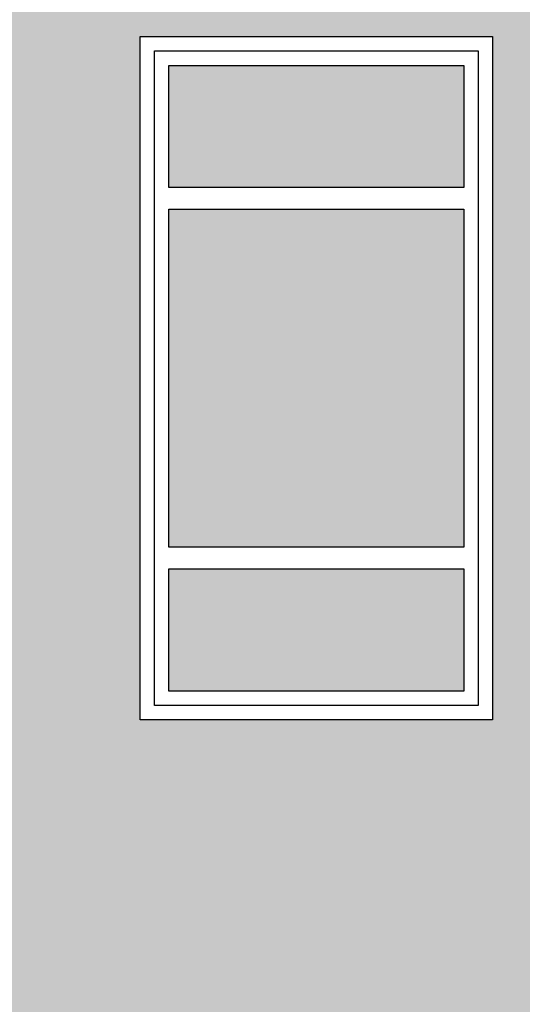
# Model space of a CAD drawing. Header units: millimetres. Extents: x 2341 to 31069, y -7915 to 10644.
# Tile 77 of 105: x 18228 to 18368, y 1975 to 2249. Entities that reach past the tile are written whole.
import ezdxf

# ---------------------------------------------------------------- set-up
doc = ezdxf.new("R2010")
doc.units = ezdxf.units.MM
doc.layers.add('koła', color=7, linetype='Continuous')

msp = doc.modelspace()

# ---------------------------------------------------------------- hatches: boundary and pattern name
at = {"layer": 'koła', "true_color": 0xa69aaf}
h = msp.add_hatch(color=253, dxfattribs=at)
h.dxf.hatch_style = 1
edge = h.paths.add_edge_path()
edge.add_line((18116.52837264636, 2123.136500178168), (18116.52837264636, 2144.981323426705))
edge.add_arc((18172.66573520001, 2005.882090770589), 150.0000000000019, 111.9779092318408, 133.4390395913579)
edge.add_line((18069.52837264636, 2114.798042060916), (18069.52837264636, 2085.019215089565))
edge.add_arc((18172.66573520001, 2005.882090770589), 130.0000000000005, 115.58349009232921, 142.5010340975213, ccw=False)
edge = h.paths.add_edge_path()
edge.add_line((18214.52837264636, 2149.922083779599), (18214.52837264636, 2128.957350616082))
edge.add_arc((18172.66573520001, 2005.882090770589), 130.0000000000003, 46.87763387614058, 71.21485257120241, ccw=False)
edge.add_line((18261.52837264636, 2100.76850532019), (18261.52837264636, 2126.726750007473))
edge.add_arc((18172.66573520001, 2005.882090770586), 150.0000000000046, 53.67124443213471, 73.79444252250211)
edge = h.paths.add_edge_path()
edge.add_line((18314.77256683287, 2053.899258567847), (18293.47281941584, 2053.899258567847))
edge.add_arc((18172.66573520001, 2005.882090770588), 130.0000000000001, 7.958078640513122e-13, 21.6763266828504, ccw=False)
edge.add_arc((18172.66573520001, 2005.882090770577), 130.0000000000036, 352.3020064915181, 360, ccw=False)
edge.add_arc((18324.33325534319, 1870.66187983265), 119.9999999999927, 91.16712032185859, 100.9717972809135, ccw=False)
edge.add_arc((18172.66573520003, 2005.882090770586), 149.9999999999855, 354.1667262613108, 1.068666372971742e-12)
edge.add_arc((18172.66573520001, 2005.882090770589), 150, 0, 18.6698465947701)
edge = h.paths.add_edge_path()
edge.add_arc((18324.33325534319, 1870.661879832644), 99.99999999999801, 93.3842816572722, 106.0795298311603)
edge.add_arc((18172.36150813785, 2006.055047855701), 130.3422004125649, 288.8752628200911, 342.44897194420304, ccw=False)
edge.add_arc((17762.49673852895, 1877.132639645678), 452.0661887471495, 359.2915772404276, 0.7084227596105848, ccw=False)
edge.add_arc((17174.51448245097, 1866.722524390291), 1040.025062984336, 359.73441905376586, 0.26558094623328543, ccw=False)
edge.add_arc((18173.49163541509, 2004.575609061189), 148.4582196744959, 286.0466211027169, 306.3706731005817)
edge.add_line((18261.52837264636, 1885.037431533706), (18261.52837264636, 1909.899258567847))
edge.add_line((18261.52837264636, 1909.899258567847), (18287.93626882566, 1909.899258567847))
edge.add_arc((18172.66573520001, 2005.882090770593), 150.0000000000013, 320.2167143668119, 346.3515439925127)
edge = h.paths.add_edge_path()
edge.add_arc((18630.02765170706, 2262.966299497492), 100, 340.082275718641, 360, ccw=False)
edge.add_line((18724.04593036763, 2228.899258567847), (18745.09040294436, 2228.899258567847))
edge.add_arc((18630.02765170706, 2262.966299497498), 119.9999999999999, 343.5073700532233, 359.9999999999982)
edge.add_arc((18630.02765170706, 2262.966299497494), 120, 0, 180)
edge.add_arc((18630.02765170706, 2262.966299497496), 120, 180, 254.2864965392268)
edge.add_line((18597.52837264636, 2147.45094614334), (18597.52837264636, 2168.394650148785))
edge.add_arc((18630.02765170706, 2262.966299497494), 99.99999999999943, 180, 251.0348617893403, ccw=False)
edge.add_arc((18630.02765170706, 2262.966299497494), 100, 360, 180, ccw=False)
edge = h.paths.add_edge_path(flags=17)
edge.add_line((18722.52837264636, 2186.522747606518), (18722.52837264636, 2224.971344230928))
edge.add_arc((18630.02765170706, 2262.966299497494), 100.0000000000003, 295.15111974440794, 337.6694421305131, ccw=False)
edge.add_line((18672.52837264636, 2172.447303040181), (18672.52837264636, 2150.744694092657))
edge.add_arc((18630.02765170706, 2262.966299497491), 119.9999999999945, 290.7427480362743, 320.4293208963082)
at = {"layer": 'koła', "true_color": 0xd3da7b}
h = msp.add_hatch(color=53, dxfattribs=at)
h.dxf.hatch_style = 1
h.paths.add_polyline_path([(18022.66573520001, 2005.882090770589, -0.08164325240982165), (18030.55890356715, 2053.899258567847), (17971.52837264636, 2053.899258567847), (17971.52837264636, 2243.899258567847), (18069.52837264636, 2243.899258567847), (18069.52837264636, 2114.798042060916, -0.09391651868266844), (18116.52837264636, 2144.981323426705), (18116.52837264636, 2243.899258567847), (18214.52837264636, 2243.899258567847), (18214.52837264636, 2149.922083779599, -0.08803035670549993), (18261.52837264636, 2126.726750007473), (18261.52837264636, 2243.899258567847), (18359.52837264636, 2243.899258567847), (18359.52837264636, 2053.899258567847), (18314.77256683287, 2053.899258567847, -0.0816432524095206), (18322.66573520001, 2005.882090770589, -0.02545795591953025), (18321.88901330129, 1990.636984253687, -0.3253136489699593), (18437.73708292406, 1909.899258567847), (18497.52837264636, 1909.899258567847), (18497.52837264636, 2053.899258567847), (18406.52837264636, 2053.899258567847), (18406.52837264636, 2243.899258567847), (18497.52837264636, 2243.899258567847), (18497.52837264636, 2333.899258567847), (16707.52837264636, 2333.899258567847), (16707.52837264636, 2338.899258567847), (16627.52837264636, 2338.899258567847), (16627.52837264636, 2249.393708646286, -0.5350938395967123), (16958.52837264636, 2214.932398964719), (16958.52837264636, 2243.899258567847), (17056.52837264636, 2243.899258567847), (17056.52837264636, 2053.899258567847), (16969.66006948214, 2053.899258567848, -0.01786083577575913), (16964.33412183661, 2040.645197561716, -0.4093380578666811), (17082.33325534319, 1920.661879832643, -0.1686126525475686), (17056.52837264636, 1846.316201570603), (17056.52837264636, 1721.899258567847), (16958.52837264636, 1721.899258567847), (16958.52837264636, 1800.722216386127, -0.1017120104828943), (16911.52837264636, 1811.947281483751), (16911.52837264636, 1721.899258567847), (16813.52837264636, 1721.899258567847), (16813.52837264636, 1911.899258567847), (16842.65361434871, 1911.899258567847, -0.01827375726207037), (16842.33325534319, 1920.661879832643, -0.0224365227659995), (16842.81603081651, 1931.415160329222, -0.3066851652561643), (16627.52837264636, 1994.198885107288), (16627.52837264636, 1706.899258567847), (17248.52837264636, 1706.899258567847), (17248.52837264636, 1911.899258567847), (17328.52837264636, 1911.899258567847), (17328.52837264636, 1706.899258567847), (17480.52837264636, 1706.899258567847, -0.02209113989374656), (17481.1914304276, 1721.899258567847), (17392.52837264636, 1721.899258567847), (17392.52837264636, 1911.899258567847), (17490.52837264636, 1911.899258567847), (17490.52837264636, 1764.344885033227, -0.1253999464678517), (17537.52837264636, 1833.907132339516), (17537.52837264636, 1911.899258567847), (17635.52837264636, 1911.899258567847), (17635.52837264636, 1876.236200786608, -0.06954057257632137), (17682.52837264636, 1873.860331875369), (17682.52837264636, 1911.899258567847), (17780.52837264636, 1911.899258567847), (17780.52837264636, 1816.44377006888, -0.1768631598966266), (17820.52837264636, 1706.899258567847), (17972.52837264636, 1706.899258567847), (17972.52837264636, 1911.899258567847), (18052.52837264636, 1911.899258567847), (18052.52837264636, 1706.899258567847), (18497.52837264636, 1706.899258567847), (18497.52837264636, 1719.899258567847), (18406.52837264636, 1719.899258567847), (18406.52837264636, 1783.232121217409, -0.1147189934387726), (18359.52837264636, 1755.939154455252), (18359.52837264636, 1719.899258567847), (18261.52837264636, 1719.899258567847), (18261.52837264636, 1768.409512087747, -0.1523636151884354), (18214.52837264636, 1822.25849424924), (18214.52837264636, 1719.899258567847), (18116.52837264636, 1719.899258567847), (18116.52837264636, 1866.782858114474, -0.3058360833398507)])
h.paths.add_polyline_path([(17247.52837264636, 2053.899258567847), (17247.52837264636, 2243.899258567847), (17345.52837264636, 2243.899258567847), (17345.52837264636, 2218.906992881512, -0.6831114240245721), (17623.86811359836, 2243.899258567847), (17635.52837264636, 2243.899258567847), (17635.52837264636, 2211.685989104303, -0.05827930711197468), (17639.57659968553, 2177.072697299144, -0.05827930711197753), (17635.52837264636, 2142.459405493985), (17635.52837264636, 2053.899258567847), (17575.1821134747, 2053.899258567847, -0.3133742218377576), (17403.97108589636, 2053.899258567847), (17392.52837264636, 2053.899258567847), (17392.52837264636, 2062.69769291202, -0.1471803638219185), (17345.52837264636, 2135.238401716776), (17345.52837264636, 2053.899258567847)])
h.paths.add_polyline_path([(17341.52837264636, 2057.899258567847), (17251.52837264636, 2057.899258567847), (17251.52837264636, 2239.899258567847), (17341.52837264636, 2239.899258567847)], flags=16)
h.paths.add_polyline_path([(17337.52837264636, 2061.899258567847), (17255.52837264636, 2061.899258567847), (17255.52837264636, 2095.899258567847), (17337.52837264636, 2095.899258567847)], flags=0)
h.paths.add_polyline_path([(17396.52837264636, 2057.899258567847), (17396.52837264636, 2086.287084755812, -0.1957157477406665), (17359.57659968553, 2177.072697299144, -0.7749814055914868), (17603.38707020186, 2239.899258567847), (17631.52837264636, 2239.899258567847), (17631.52837264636, 2057.899258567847), (17541.51590562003, 2057.899258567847, -0.2084463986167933), (17437.63729375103, 2057.899258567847)], flags=16)
h.paths.add_polyline_path([(17400.52837264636, 2061.899258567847), (17400.52837264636, 2095.899258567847), (17482.52837264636, 2095.899258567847), (17482.52837264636, 2061.899258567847)], flags=0)
h.paths.add_polyline_path([(17337.52837264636, 2101.899258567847), (17255.52837264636, 2101.899258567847), (17255.52837264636, 2195.899258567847), (17337.52837264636, 2195.899258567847)], flags=0)
h.paths.add_polyline_path([(17400.52837264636, 2101.899258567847), (17400.52837264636, 2195.899258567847), (17482.52837264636, 2195.899258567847), (17482.52837264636, 2101.899258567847)], flags=0)
h.paths.add_polyline_path([(17201.52837264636, 2053.899258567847), (17103.52837264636, 2053.899258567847), (17103.52837264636, 2243.899258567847), (17201.52837264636, 2243.899258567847)], flags=16)
h.paths.add_polyline_path([(17201.52837264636, 1911.899258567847), (17201.52837264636, 1721.899258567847), (17103.52837264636, 1721.899258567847), (17103.52837264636, 1911.899258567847)], flags=16)
h.paths.add_polyline_path([(17197.52837264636, 2057.899258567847), (17107.52837264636, 2057.899258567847), (17107.52837264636, 2239.899258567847), (17197.52837264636, 2239.899258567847)], flags=0)
h.paths.add_polyline_path([(17197.52837264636, 1907.899258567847), (17197.52837264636, 1725.899258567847), (17107.52837264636, 1725.899258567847), (17107.52837264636, 1907.899258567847)], flags=0)
h.paths.add_polyline_path([(17193.52837264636, 2061.899258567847), (17111.52837264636, 2061.899258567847), (17111.52837264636, 2095.899258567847), (17193.52837264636, 2095.899258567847)], flags=0)
h.paths.add_polyline_path([(17193.52837264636, 1903.899258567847), (17193.52837264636, 1869.899258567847), (17111.52837264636, 1869.899258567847), (17111.52837264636, 1903.899258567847)], flags=0)
h.paths.add_polyline_path([(17193.52837264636, 2101.899258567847), (17111.52837264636, 2101.899258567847), (17111.52837264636, 2195.899258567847), (17193.52837264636, 2195.899258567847)], flags=0)
h.paths.add_polyline_path([(17193.52837264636, 1863.899258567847), (17193.52837264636, 1769.899258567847), (17111.52837264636, 1769.899258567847), (17111.52837264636, 1863.899258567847)], flags=0)
h.paths.add_polyline_path([(17337.52837264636, 2201.899258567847), (17255.52837264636, 2201.899258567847), (17255.52837264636, 2235.899258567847), (17337.52837264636, 2235.899258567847)], flags=0)
h.paths.add_polyline_path([(17545.52837264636, 2061.899258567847), (17545.52837264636, 2095.899258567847), (17627.52837264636, 2095.899258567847), (17627.52837264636, 2061.899258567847)], flags=0)
h.paths.add_polyline_path([(17400.52837264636, 2201.899258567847), (17400.52837264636, 2235.899258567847), (17482.52837264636, 2235.899258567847), (17482.52837264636, 2201.899258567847)], flags=0)
h.paths.add_polyline_path([(17545.52837264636, 2101.899258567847), (17545.52837264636, 2195.899258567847), (17627.52837264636, 2195.899258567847), (17627.52837264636, 2101.899258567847)], flags=0)
h.paths.add_polyline_path([(17193.52837264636, 2201.899258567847), (17111.52837264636, 2201.899258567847), (17111.52837264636, 2235.899258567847), (17193.52837264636, 2235.899258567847)], flags=0)
h.paths.add_polyline_path([(17193.52837264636, 1763.899258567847), (17193.52837264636, 1729.899258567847), (17111.52837264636, 1729.899258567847), (17111.52837264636, 1763.899258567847)], flags=0)
h.paths.add_polyline_path([(17545.52837264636, 2201.899258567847), (17545.52837264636, 2235.899258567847), (17627.52837264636, 2235.899258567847), (17627.52837264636, 2201.899258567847)], flags=0)
h.paths.add_polyline_path([(17682.52837264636, 2053.899258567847), (17682.52837264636, 2243.899258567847), (17780.52837264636, 2243.899258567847), (17780.52837264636, 2053.899258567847)], flags=16)
h.paths.add_polyline_path([(17686.52837264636, 2057.899258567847), (17686.52837264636, 2239.899258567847), (17776.52837264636, 2239.899258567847), (17776.52837264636, 2057.899258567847)], flags=0)
h.paths.add_polyline_path([(17690.52837264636, 2061.899258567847), (17690.52837264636, 2095.899258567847), (17772.52837264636, 2095.899258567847), (17772.52837264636, 2061.899258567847)], flags=0)
h.paths.add_polyline_path([(17690.52837264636, 2101.899258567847), (17690.52837264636, 2195.899258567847), (17772.52837264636, 2195.899258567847), (17772.52837264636, 2101.899258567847)], flags=0)
h.paths.add_polyline_path([(17690.52837264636, 2201.899258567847), (17690.52837264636, 2235.899258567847), (17772.52837264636, 2235.899258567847), (17772.52837264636, 2201.899258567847)], flags=0)
h.paths.add_polyline_path([(17827.52837264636, 2053.899258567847), (17827.52837264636, 2243.899258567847), (17925.52837264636, 2243.899258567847), (17925.52837264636, 2053.899258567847)], flags=16)
h.paths.add_polyline_path([(17827.52837264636, 1911.899258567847), (17925.52837264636, 1911.899258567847), (17925.52837264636, 1721.899258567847), (17827.52837264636, 1721.899258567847)], flags=16)
h.paths.add_polyline_path([(17831.52837264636, 2057.899258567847), (17831.52837264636, 2239.899258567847), (17921.52837264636, 2239.899258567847), (17921.52837264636, 2057.899258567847)], flags=0)
h.paths.add_polyline_path([(17831.52837264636, 1907.899258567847), (17921.52837264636, 1907.899258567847), (17921.52837264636, 1725.899258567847), (17831.52837264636, 1725.899258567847)], flags=0)
h.paths.add_polyline_path([(17835.52837264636, 2061.899258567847), (17835.52837264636, 2095.899258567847), (17917.52837264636, 2095.899258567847), (17917.52837264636, 2061.899258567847)], flags=0)
h.paths.add_polyline_path([(17835.52837264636, 1903.899258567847), (17917.52837264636, 1903.899258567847), (17917.52837264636, 1869.899258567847), (17835.52837264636, 1869.899258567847)], flags=0)
h.paths.add_polyline_path([(17835.52837264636, 2101.899258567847), (17835.52837264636, 2195.899258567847), (17917.52837264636, 2195.899258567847), (17917.52837264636, 2101.899258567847)], flags=0)
h.paths.add_polyline_path([(17835.52837264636, 1863.899258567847), (17917.52837264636, 1863.899258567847), (17917.52837264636, 1769.899258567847), (17835.52837264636, 1769.899258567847)], flags=0)
h.paths.add_polyline_path([(17835.52837264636, 2201.899258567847), (17835.52837264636, 2235.899258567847), (17917.52837264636, 2235.899258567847), (17917.52837264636, 2201.899258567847)], flags=0)
h.paths.add_polyline_path([(17835.52837264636, 1763.899258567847), (17917.52837264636, 1763.899258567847), (17917.52837264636, 1729.899258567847), (17835.52837264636, 1729.899258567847)], flags=0)
h.paths.add_polyline_path([(19645.92507849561, 2053.899258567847), (19601.52837264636, 2053.899258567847), (19601.52837264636, 2243.899258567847), (19699.52837264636, 2243.899258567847), (19699.52837264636, 2063.059998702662, -0.4104074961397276), (19847.57659968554, 1913.072697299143, -0.00528950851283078), (19847.54302688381, 1909.899258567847), (19853.52837264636, 1909.899258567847), (19853.52837264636, 1840.618040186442, -0.1211626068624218), (19900.52837264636, 1807.812627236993), (19900.52837264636, 1909.899258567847), (19998.52837264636, 1909.899258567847), (19998.52837264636, 1719.899258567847), (19930.01289633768, 1719.899258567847, -0.02732615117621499), (19928.34337489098, 1706.899258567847), (20303.72491486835, 1706.899258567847, -0.1330860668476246), (20370.52837264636, 1765.590745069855), (20370.52837264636, 1909.899258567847), (20450.52837264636, 1909.899258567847), (20450.52837264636, 1782.901829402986, -0.064302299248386), (20493.52837264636, 1776.030757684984), (20493.52837264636, 1909.899258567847), (20591.52837264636, 1909.899258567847), (20591.52837264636, 1719.899258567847), (20577.59122476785, 1719.899258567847, -0.02372085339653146), (20587.1248581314, 1706.899258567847), (20979.62299588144, 1706.899258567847), (20979.62299588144, 1794.685420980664), (21184.62299588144, 1794.685420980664), (21184.62299588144, 1706.899258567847), (21229.52837264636, 1706.899258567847), (21229.52837264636, 2006.899258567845), (21226.53115146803, 2007.028352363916), (21226.53115146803, 2012.028352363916), (21259.52837264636, 2010.607123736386), (21259.52837264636, 2338.899258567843), (21185.52559382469, 2338.899258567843), (21185.52559382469, 2333.899258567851), (20109.89357756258, 2333.899258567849, -0.1403883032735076), (20084.11562858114, 2243.899258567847), (20153.52837264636, 2243.899258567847), (20153.52837264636, 2053.899258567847), (20055.52837264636, 2053.899258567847), (20055.52837264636, 2209.285478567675, -0.0992990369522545), (19998.52837264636, 2174.331214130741), (19998.52837264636, 2053.899258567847), (19900.52837264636, 2053.899258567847), (19900.52837264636, 2168.519753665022, -0.07494379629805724), (19853.52837264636, 2187.47162668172), (19853.52837264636, 2053.899258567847), (19755.52837264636, 2053.899258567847), (19755.52837264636, 2243.899258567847), (19795.67152654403, 2243.899258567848, -0.1403883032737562), (19769.89357756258, 2333.899258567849), (19161.52837264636, 2333.899258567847), (19161.52837264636, 2243.899258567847), (19222.56992605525, 2243.899258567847, -0.8459225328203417), (19455.97375363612, 2204.661879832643), (19456.52837264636, 2243.899258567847), (19554.52837264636, 2243.899258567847), (19554.52837264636, 2053.899258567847), (19456.52837264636, 2053.899258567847), (19455.97375363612, 2204.661879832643, -0.2454379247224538), (19404.52837264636, 2106.171960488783), (19404.52837264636, 2053.899258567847), (19306.52837264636, 2053.899258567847), (19306.52837264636, 2088.330587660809, -0.1310008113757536), (19252.52837264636, 2118.424600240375), (19252.52837264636, 2053.899258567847), (19161.52837264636, 2053.899258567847), (19161.52837264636, 1909.899258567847), (19252.52837264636, 1909.899258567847), (19252.52837264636, 1719.899258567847), (19161.52837264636, 1719.899258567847), (19161.52837264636, 1706.899258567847), (19618.52837264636, 1706.899258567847), (19618.52837264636, 1785.591805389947, -0.1794148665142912), (19554.52837264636, 1867.937292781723), (19554.52837264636, 1719.899258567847), (19456.52837264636, 1719.899258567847), (19456.52837264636, 1909.899258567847), (19547.61017248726, 1909.899258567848, -0.00528950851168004), (19547.57659968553, 1913.072697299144, -0.3146190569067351)])
h.paths.add_polyline_path([(19404.52837264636, 1909.899258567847), (19404.52837264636, 1719.899258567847), (19306.52837264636, 1719.899258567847), (19306.52837264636, 1909.899258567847)], flags=16)
h.paths.add_polyline_path([(19400.52837264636, 1905.899258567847), (19400.52837264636, 1723.899258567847), (19310.52837264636, 1723.899258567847), (19310.52837264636, 1905.899258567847)], flags=0)
h.paths.add_polyline_path([(19396.52837264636, 1901.899258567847), (19396.52837264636, 1867.899258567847), (19314.52837264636, 1867.899258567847), (19314.52837264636, 1901.899258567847)], flags=0)
h.paths.add_polyline_path([(19396.52837264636, 1861.899258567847), (19396.52837264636, 1767.899258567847), (19314.52837264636, 1767.899258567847), (19314.52837264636, 1861.899258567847)], flags=0)
h.paths.add_polyline_path([(19396.52837264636, 1761.899258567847), (19396.52837264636, 1727.899258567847), (19314.52837264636, 1727.899258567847), (19314.52837264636, 1761.899258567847)], flags=0)
h.paths.add_polyline_path([(20055.52837264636, 1909.899258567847), (20153.52837264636, 1909.899258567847), (20153.52837264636, 1719.899258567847), (20055.52837264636, 1719.899258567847)], flags=16)
h.paths.add_polyline_path([(20059.52837264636, 1905.899258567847), (20149.52837264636, 1905.899258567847), (20149.52837264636, 1723.899258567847), (20059.52837264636, 1723.899258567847)], flags=0)
h.paths.add_polyline_path([(20063.52837264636, 1901.899258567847), (20145.52837264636, 1901.899258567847), (20145.52837264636, 1867.899258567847), (20063.52837264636, 1867.899258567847)], flags=0)
h.paths.add_polyline_path([(20063.52837264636, 1861.899258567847), (20145.52837264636, 1861.899258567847), (20145.52837264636, 1767.899258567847), (20063.52837264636, 1767.899258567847)], flags=0)
h.paths.add_polyline_path([(20063.52837264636, 1761.899258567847), (20145.52837264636, 1761.899258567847), (20145.52837264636, 1727.899258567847), (20063.52837264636, 1727.899258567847)], flags=0)
h.paths.add_polyline_path([(20202.52837264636, 2053.899258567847), (20202.52837264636, 2243.899258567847), (20300.52837264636, 2243.899258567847), (20300.52837264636, 2053.899258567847)], flags=16)
h.paths.add_polyline_path([(20202.52837264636, 1909.899258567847), (20300.52837264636, 1909.899258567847), (20300.52837264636, 1719.899258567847), (20202.52837264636, 1719.899258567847)], flags=16)
h.paths.add_polyline_path([(20206.52837264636, 2057.899258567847), (20206.52837264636, 2239.899258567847), (20296.52837264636, 2239.899258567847), (20296.52837264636, 2057.899258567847)], flags=0)
h.paths.add_polyline_path([(20206.52837264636, 1905.899258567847), (20296.52837264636, 1905.899258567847), (20296.52837264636, 1723.899258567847), (20206.52837264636, 1723.899258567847)], flags=0)
h.paths.add_polyline_path([(20210.52837264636, 2061.899258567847), (20210.52837264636, 2095.899258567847), (20292.52837264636, 2095.899258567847), (20292.52837264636, 2061.899258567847)], flags=0)
h.paths.add_polyline_path([(20210.52837264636, 1901.899258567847), (20292.52837264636, 1901.899258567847), (20292.52837264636, 1867.899258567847), (20210.52837264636, 1867.899258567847)], flags=0)
h.paths.add_polyline_path([(20210.52837264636, 2101.899258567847), (20210.52837264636, 2195.899258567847), (20292.52837264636, 2195.899258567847), (20292.52837264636, 2101.899258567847)], flags=0)
h.paths.add_polyline_path([(20210.52837264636, 1861.899258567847), (20292.52837264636, 1861.899258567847), (20292.52837264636, 1767.899258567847), (20210.52837264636, 1767.899258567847)], flags=0)
h.paths.add_polyline_path([(20210.52837264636, 2201.899258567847), (20210.52837264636, 2235.899258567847), (20292.52837264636, 2235.899258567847), (20292.52837264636, 2201.899258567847)], flags=0)
h.paths.add_polyline_path([(20210.52837264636, 1761.899258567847), (20292.52837264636, 1761.899258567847), (20292.52837264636, 1727.899258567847), (20210.52837264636, 1727.899258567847)], flags=0)
h.paths.add_polyline_path([(20353.52837264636, 2053.899258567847), (20353.52837264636, 2243.899258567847), (20451.52837264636, 2243.899258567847), (20451.52837264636, 2053.899258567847)], flags=16)
h.paths.add_polyline_path([(20357.52837264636, 2057.899258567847), (20357.52837264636, 2239.899258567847), (20447.52837264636, 2239.899258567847), (20447.52837264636, 2057.899258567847)], flags=0)
h.paths.add_polyline_path([(20361.52837264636, 2061.899258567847), (20361.52837264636, 2095.899258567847), (20443.52837264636, 2095.899258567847), (20443.52837264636, 2061.899258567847)], flags=0)
h.paths.add_polyline_path([(20361.52837264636, 2101.899258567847), (20361.52837264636, 2195.899258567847), (20443.52837264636, 2195.899258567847), (20443.52837264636, 2101.899258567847)], flags=0)
h.paths.add_polyline_path([(20361.52837264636, 2201.899258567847), (20361.52837264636, 2235.899258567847), (20443.52837264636, 2235.899258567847), (20443.52837264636, 2201.899258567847)], flags=0)
h.paths.add_polyline_path([(20493.52837264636, 2053.899258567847), (20493.52837264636, 2243.899258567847), (20591.52837264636, 2243.899258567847), (20591.52837264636, 2053.899258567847)], flags=16)
h.paths.add_polyline_path([(20497.52837264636, 2057.899258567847), (20497.52837264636, 2239.899258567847), (20587.52837264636, 2239.899258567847), (20587.52837264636, 2057.899258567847)], flags=0)
h.paths.add_polyline_path([(20501.52837264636, 2061.899258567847), (20501.52837264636, 2095.899258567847), (20583.52837264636, 2095.899258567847), (20583.52837264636, 2061.899258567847)], flags=0)
h.paths.add_polyline_path([(20501.52837264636, 2101.899258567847), (20501.52837264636, 2195.899258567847), (20583.52837264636, 2195.899258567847), (20583.52837264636, 2101.899258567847)], flags=0)
h.paths.add_polyline_path([(20501.52837264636, 2201.899258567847), (20501.52837264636, 2235.899258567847), (20583.52837264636, 2235.899258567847), (20583.52837264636, 2201.899258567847)], flags=0)
h.paths.add_polyline_path([(20648.52837264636, 2053.899258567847), (20648.52837264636, 2243.899258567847), (20746.52837264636, 2243.899258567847), (20746.52837264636, 2067.749317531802, -0.09961268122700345), (20803.52837264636, 2083.665266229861), (20803.52837264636, 2243.899258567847), (20888.94718116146, 2243.899258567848, -0.7028337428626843), (21243.05732911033, 2116.42352637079, -0.5379201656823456), (20964.56802194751, 1932.468562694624, -0.2398910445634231), (20901.52837264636, 1811.845903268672), (20901.52837264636, 1719.899258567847), (20803.52837264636, 1719.899258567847), (20803.52837264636, 1784.480128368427, -0.09961268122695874), (20746.52837264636, 1800.396077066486), (20746.52837264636, 1719.899258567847), (20648.52837264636, 1719.899258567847), (20648.52837264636, 1909.899258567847), (20666.53726416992, 1909.899258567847, -0.04048762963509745), (20664.57659968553, 1934.072697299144, -0.2355600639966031), (20724.34581106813, 2053.899258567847)])
h.paths.add_polyline_path([(20652.52837264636, 2057.899258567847), (20652.52837264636, 2239.899258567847), (20742.52837264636, 2239.899258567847), (20742.52837264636, 2057.899258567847)], flags=16)
h.paths.add_polyline_path([(20652.52837264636, 1905.899258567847), (20687.66616926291, 1905.899258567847, -0.05466738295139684), (20684.57659968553, 1934.072697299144, -0.3984137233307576), (20807.52837264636, 2063.881489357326), (20807.52837264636, 2239.899258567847), (20897.52837264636, 2239.899258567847), (20897.52837264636, 2222.354271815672, -0.7262030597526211), (21223.05732911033, 2116.42352637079, -0.606844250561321), (20939.80091761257, 1968.985018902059, -0.06807837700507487), (20944.57659968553, 1934.072697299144, -0.2232993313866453), (20897.52837264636, 1833.977725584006), (20897.52837264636, 1723.899258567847), (20807.52837264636, 1723.899258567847), (20807.52837264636, 1804.263905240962, -0.1340896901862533), (20742.52837264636, 1825.864319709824), (20742.52837264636, 1723.899258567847), (20652.52837264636, 1723.899258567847)], flags=16)
h.paths.add_polyline_path([(20656.52837264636, 2061.899258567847), (20656.52837264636, 2095.899258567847), (20738.52837264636, 2095.899258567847), (20738.52837264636, 2061.899258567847)], flags=0)
h.paths.add_polyline_path([(20656.52837264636, 1901.899258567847), (20738.52837264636, 1901.899258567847), (20738.52837264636, 1867.899258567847), (20656.52837264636, 1867.899258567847)], flags=0)
h.paths.add_polyline_path([(20656.52837264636, 2101.899258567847), (20656.52837264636, 2195.899258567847), (20738.52837264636, 2195.899258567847), (20738.52837264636, 2101.899258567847)], flags=0)
h.paths.add_polyline_path([(20656.52837264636, 1861.899258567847), (20738.52837264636, 1861.899258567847), (20738.52837264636, 1767.899258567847), (20656.52837264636, 1767.899258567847)], flags=0)
h.paths.add_polyline_path([(20656.52837264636, 2201.899258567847), (20656.52837264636, 2235.899258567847), (20738.52837264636, 2235.899258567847), (20738.52837264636, 2201.899258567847)], flags=0)
h.paths.add_polyline_path([(20656.52837264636, 1761.899258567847), (20738.52837264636, 1761.899258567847), (20738.52837264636, 1727.899258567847), (20656.52837264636, 1727.899258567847)], flags=0)
h.paths.add_polyline_path([(20811.52837264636, 2061.899258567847), (20811.52837264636, 2095.899258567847), (20893.52837264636, 2095.899258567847), (20893.52837264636, 2061.899258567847)], flags=0)
h.paths.add_polyline_path([(20811.52837264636, 1901.899258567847), (20893.52837264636, 1901.899258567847), (20893.52837264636, 1867.899258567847), (20811.52837264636, 1867.899258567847)], flags=0)
h.paths.add_polyline_path([(20811.52837264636, 2101.899258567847), (20811.52837264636, 2195.899258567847), (20893.52837264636, 2195.899258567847), (20893.52837264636, 2101.899258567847)], flags=0)
h.paths.add_polyline_path([(20811.52837264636, 1861.899258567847), (20893.52837264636, 1861.899258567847), (20893.52837264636, 1767.899258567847), (20811.52837264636, 1767.899258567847)], flags=0)
h.paths.add_polyline_path([(20811.52837264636, 2201.899258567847), (20811.52837264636, 2235.899258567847), (20893.52837264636, 2235.899258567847), (20893.52837264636, 2201.899258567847)], flags=0)
h.paths.add_polyline_path([(20811.52837264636, 1761.899258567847), (20893.52837264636, 1761.899258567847), (20893.52837264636, 1727.899258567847), (20811.52837264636, 1727.899258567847)], flags=0)
h.paths.add_polyline_path([(20971.52837264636, 2160.899258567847), (20971.52837264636, 2243.899258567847), (21055.52837264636, 2243.899258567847), (21055.52837264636, 2160.899258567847)], flags=0)
h.paths.add_polyline_path([(20975.52837264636, 2164.899258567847), (20975.52837264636, 2239.899258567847), (21051.52837264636, 2239.899258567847), (21051.52837264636, 2164.899258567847)], flags=0)
h.paths.add_polyline_path([(20979.52837264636, 2168.899258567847), (20979.52837264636, 2235.899258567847), (21047.52837264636, 2235.899258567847), (21047.52837264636, 2168.899258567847)], flags=0)
h.paths.add_polyline_path([(21223.05732911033, 2116.42352637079, 0.7122302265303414), (20901.52837264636, 2227.642025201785), (20901.52837264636, 2056.299491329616, -0.205675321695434), (20963.08639350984, 1955.163954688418, 0.5564641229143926)], flags=16)
h.paths.add_polyline_path([(21055.52837264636, 2160.899258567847), (20971.52837264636, 2160.899258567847), (20971.52837264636, 2243.899258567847), (21055.52837264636, 2243.899258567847)], flags=0)
h.paths.add_polyline_path([(21051.52837264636, 2164.899258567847), (20975.52837264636, 2164.899258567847), (20975.52837264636, 2239.899258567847), (21051.52837264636, 2239.899258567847)], flags=0)
h.paths.add_polyline_path([(21047.52837264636, 2168.899258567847), (20979.52837264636, 2168.899258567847), (20979.52837264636, 2235.899258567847), (21047.52837264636, 2235.899258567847)], flags=0)
h.paths.add_polyline_path([(20853.0817624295, 2053.899258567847), (20803.52837264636, 2053.899258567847), (20803.52837264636, 2063.602372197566, 0.3895055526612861), (20684.57659968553, 1934.072697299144, 0.04679364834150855), (20686.84389103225, 1909.899258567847), (20746.52837264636, 1909.899258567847), (20746.52837264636, 1823.305198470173, 0.1169801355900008), (20803.52837264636, 1804.543022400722), (20803.52837264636, 1909.899258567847), (20901.52837264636, 1909.899258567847), (20901.52837264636, 1837.432182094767, 0.2126517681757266), (20944.57659968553, 1934.072697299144, 0.01622938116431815), (20944.30281540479, 1942.505309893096, -0.1862142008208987)], flags=16)
h.paths.add_polyline_path([(21801.52837264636, 1950.899258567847), (21763.52837264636, 1950.899258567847), (21763.52837264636, 1983.899258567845), (21229.52837264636, 2006.899258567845), (21229.52837264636, 1706.899258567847), (21229.52837264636, 1690.899258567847), (21591.52837264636, 1690.899258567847), (21591.52837264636, 1699.341206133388), (21713.52837264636, 1699.341206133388), (21713.52837264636, 1690.899258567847), (21763.52837264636, 1690.899258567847), (21763.52837264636, 1925.899258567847), (21801.52837264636, 1925.899258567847)])
h.paths.add_polyline_path([(21390.52837264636, 1893.899258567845), (21390.52837264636, 1812.899258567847), (21309.52837264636, 1812.899258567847), (21309.52837264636, 1893.899258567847)], flags=16)
h.paths.add_polyline_path([(21386.52837264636, 1889.899258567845), (21386.52837264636, 1816.899258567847), (21313.52837264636, 1816.899258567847), (21313.52837264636, 1889.899258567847)], flags=0)
h.paths.add_polyline_path([(21382.52837264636, 1885.899258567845), (21382.52837264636, 1820.899258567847), (21317.52837264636, 1820.899258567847), (21317.52837264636, 1885.899258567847)], flags=0)
h.paths.add_polyline_path([(21450.52837264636, 1893.899258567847), (21483.62327538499, 1893.899258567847, -0.7355423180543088), (21702.33325534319, 1825.661879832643, -0.9480921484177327), (21463.01387092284, 1812.899258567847), (21450.52837264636, 1812.899258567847)], flags=16)
h.paths.add_polyline_path([(21454.52837264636, 1889.899258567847), (21505.69410625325, 1889.899258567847, -0.4504751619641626), (21655.43359832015, 1893.899258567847), (21672.52837264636, 1893.899258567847), (21672.52837264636, 1868.845682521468, -0.1120984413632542), (21682.33325534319, 1825.661879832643, -0.9570654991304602), (21482.71791280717, 1816.899258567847), (21454.52837264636, 1816.899258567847)], flags=16)
h.paths.add_polyline_path([(21458.52837264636, 1885.899258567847), (21523.52837264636, 1885.899258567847), (21523.52837264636, 1820.899258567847), (21458.52837264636, 1820.899258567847)], flags=0)
h.paths.add_polyline_path([(21595.52837264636, 1889.899258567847), (21668.52837264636, 1889.899258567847), (21668.52837264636, 1816.899258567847), (21595.52837264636, 1816.899258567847)], flags=0)
h.paths.add_polyline_path([(21599.52837264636, 1885.899258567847), (21664.52837264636, 1885.899258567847), (21664.52837264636, 1820.899258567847), (21599.52837264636, 1820.899258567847)], flags=0)
h.paths.add_polyline_path([(21682.33325534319, 1825.661879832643, 0.112098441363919), (21672.52837264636, 1868.845682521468), (21672.52837264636, 1812.899258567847), (21591.52837264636, 1812.899258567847), (21591.52837264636, 1893.899258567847), (21655.43359832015, 1893.899258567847, 0.4345071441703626), (21509.23291236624, 1893.899258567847), (21531.52837264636, 1893.899258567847), (21531.52837264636, 1812.899258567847), (21483.15102155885, 1812.899258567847, 0.9379756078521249)], flags=16)
h.paths.add_polyline_path([(20493.52837264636, 1755.056087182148, 0.07323751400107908), (20450.52837264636, 1762.891607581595), (20450.52837264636, 1706.899258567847), (20562.38163902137, 1706.899258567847, 0.02923305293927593), (20550.62916859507, 1719.899258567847), (20493.52837264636, 1719.899258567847)])
h.paths.add_polyline_path([(20370.52837264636, 1742.941954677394, 0.09311847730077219), (20328.46813397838, 1706.899258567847), (20370.52837264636, 1706.899258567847)])
h.paths.add_polyline_path([(20876.3908465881, 2048.436148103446, 0.1441169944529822), (20939.80091761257, 1968.985018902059, 0.203589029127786)], flags=0)
h.paths.add_polyline_path([(20089.89357756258, 2333.899258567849), (19789.89357756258, 2333.899258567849, 0.1622776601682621), (19819.89357756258, 2243.899258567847), (19853.52837264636, 2243.899258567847), (19853.52837264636, 2211.257294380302, 0.08721984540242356), (19900.52837264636, 2189.156795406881), (19900.52837264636, 2243.899258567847), (19998.52837264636, 2243.899258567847), (19998.52837264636, 2195.834198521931, 0.1202351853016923), (20055.52837264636, 2238.355581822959), (20055.52837264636, 2243.899258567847), (20059.89357756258, 2243.899258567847, 0.1622776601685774)])
h.paths.add_polyline_path([(19567.57659968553, 1913.072697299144, 0.2333991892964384), (19618.52837264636, 1809.867184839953), (19618.52837264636, 1909.899258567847), (19698.52837264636, 1909.899258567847), (19698.52837264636, 1783.076181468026, 0.009459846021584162), (19703.4453590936, 1783.205235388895, -0.157447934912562), (19755.52837264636, 1835.415918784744), (19755.52837264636, 1909.899258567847), (19827.53786040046, 1909.899258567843, 0.006103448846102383), (19827.57659968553, 1913.072697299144, 1.000000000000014)])
h.paths.add_polyline_path([(19900.52837264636, 1771.845682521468, 0.1710422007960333), (19853.52837264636, 1818.851579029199), (19853.52837264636, 1719.899258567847), (19755.52837264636, 1719.899258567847), (19755.52837264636, 1774.719554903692, -0.0669570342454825), (19716.90820215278, 1764.323616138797, 0.0914145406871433), (19710.33325534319, 1728.661879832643, 0.05490049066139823), (19712.73003656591, 1706.899258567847), (19907.93647412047, 1706.899258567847, 0.03292263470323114), (19909.94859787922, 1719.899258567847), (19900.52837264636, 1719.899258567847)])
h.paths.add_polyline_path([(19755.52837264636, 1812.306514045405, 0.09239698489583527), (19729.07489279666, 1786.946341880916, 0.05438313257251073), (19755.52837264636, 1796.704351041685)])
h.paths.add_polyline_path([(19243.99316813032, 2243.899258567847), (19252.52837264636, 2243.899258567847), (19252.52837264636, 2149.554090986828, 0.1737826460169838), (19306.52837264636, 2109.095308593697), (19306.52837264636, 2243.899258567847), (19404.52837264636, 2243.899258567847), (19404.52837264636, 2131.858966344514, 0.206732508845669), (19435.97375363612, 2204.661879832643, 0.8162903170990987)])
h.paths.add_polyline_path([(18293.47281941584, 2053.899258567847), (18261.52837264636, 2053.899258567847), (18261.52837264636, 2100.76850532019, 0.1065921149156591), (18214.52837264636, 2128.957350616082), (18214.52837264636, 2053.899258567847), (18116.52837264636, 2053.899258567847), (18116.52837264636, 2123.136500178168, 0.1179929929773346), (18069.52837264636, 2085.019215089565), (18069.52837264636, 2053.899258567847), (18051.85865098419, 2053.899258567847, 0.09486385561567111), (18042.66573520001, 2005.882090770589, 0.2887132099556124), (18116.52837264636, 1888.627681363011), (18116.52837264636, 1909.899258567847), (18210.92942776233, 1909.899258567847, -0.2676814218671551), (18301.49416106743, 1988.468398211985, 0.03360147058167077), (18302.66573520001, 2005.882090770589, 0.09486385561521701)])
h.paths.add_polyline_path([(18318.43000360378, 1970.487485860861, -0.114531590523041), (18287.93626882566, 1909.899258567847), (18359.52837264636, 1909.899258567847), (18359.52837264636, 1777.060043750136, 0.1524584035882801), (18406.52837264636, 1813.706083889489), (18406.52837264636, 1909.899258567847), (18416.31384084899, 1909.899258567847, 0.3166520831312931)])
h.paths.add_polyline_path([(18296.63611771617, 1966.749696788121, 0.2886507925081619), (18225.70964416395, 1887.196187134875, 0.2143817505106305)])
h.paths.add_polyline_path([(18261.52837264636, 1885.037431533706, -0.07044393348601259), (18224.48705095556, 1865.117921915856, 0.2121716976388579), (18261.52837264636, 1792.844486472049)])
at = {"layer": 'koła', "true_color": 0xf2cf44}
h = msp.add_hatch(color=53, dxfattribs=at)
h.dxf.hatch_style = 1
h.paths.add_polyline_path([(16627.52837264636, 2249.393708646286), (16627.52837264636, 2214.96871495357, -0.6894363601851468), (16958.52837264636, 2154.573324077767), (16958.52837264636, 2214.932398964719, 0.5350938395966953)])
h.paths.add_polyline_path([(16627.52837264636, 2028.623878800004), (16627.52837264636, 1994.198885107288, 0.3066851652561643), (16842.81603081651, 1931.415160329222, -0.04833815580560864), (16847.10437402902, 1954.162699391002, -0.3649040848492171)])
h.paths.add_polyline_path([(16953.87226250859, 2020.303294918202, 0.0735885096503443), (16925.37723904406, 2013.582560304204, -0.09711095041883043), (16873.86302514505, 1967.277524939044, 0.07358850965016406), (16864.15398678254, 1939.657437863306, 0.1543897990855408)])
h.paths.add_polyline_path([(16964.33412183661, 2040.645197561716, 0.04833815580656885), (16941.25979352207, 2038.797010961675, -0.04145966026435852), (16925.37723904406, 2013.582560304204, -0.07358850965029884), (16953.87226250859, 2020.303294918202, 0.02861656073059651)])
h.paths.add_polyline_path([(16969.66006948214, 2053.899258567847), (16958.52837264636, 2053.899258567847), (16958.52837264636, 2089.019269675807, -0.07416710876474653), (16941.25979352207, 2038.797010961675, -0.04833815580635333), (16964.33412183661, 2040.645197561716, 0.0178608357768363)])
h.paths.add_polyline_path([(18321.88901330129, 1990.636984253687, -0.03411338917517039), (18318.43000360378, 1970.487485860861, -0.3166520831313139), (18416.31384084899, 1909.899258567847), (18437.73708292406, 1909.899258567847, 0.325313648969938)])
h.paths.add_polyline_path([(18296.63611771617, 1966.749696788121, 0.04287752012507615), (18301.49416106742, 1988.468398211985, 0.2676814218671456), (18210.92942776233, 1909.899258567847), (18214.52837264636, 1909.899258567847), (18214.52837264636, 1882.806830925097, 0.02311227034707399), (18225.70964416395, 1887.196187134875, -0.2886507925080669)])
h.paths.add_polyline_path([(18224.48705095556, 1865.117921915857, -0.01747803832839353), (18214.52837264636, 1861.84209776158), (18214.52837264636, 1822.25849424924, 0.1523636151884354), (18261.52837264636, 1768.409512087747), (18261.52837264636, 1792.844486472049, -0.2121716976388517)])
h.paths.add_polyline_path([(18406.52837264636, 1783.232121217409), (18406.52837264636, 1813.706083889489, -0.1524584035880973), (18359.52837264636, 1777.060043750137), (18359.52837264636, 1755.939154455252, 0.1147189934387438)])
h.paths.add_polyline_path([(18321.88901330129, 1990.636984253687, 0.04280709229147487), (18301.49416106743, 1988.468398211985, -0.04287752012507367), (18296.63611771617, 1966.749696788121, -0.05545019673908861), (18318.43000360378, 1970.487485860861, 0.03411338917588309)])
h.paths.add_polyline_path([(21483.62327538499, 1893.899258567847), (21509.23291236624, 1893.899258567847, -0.4345071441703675), (21655.43359832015, 1893.899258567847), (21672.52837264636, 1893.899258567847), (21672.52837264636, 1868.845682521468, -0.1120984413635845), (21682.33325534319, 1825.661879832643, -0.9379756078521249), (21483.15102155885, 1812.899258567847), (21463.01387092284, 1812.899258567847, 0.948092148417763), (21702.33325534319, 1825.661879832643, 0.735542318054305)])
h.paths.add_polyline_path([(20109.89357756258, 2333.899258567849), (20089.89357756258, 2333.899258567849, -0.1622776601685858), (20059.89357756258, 2243.899258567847), (20084.11562858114, 2243.899258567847, 0.1403883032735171)])
h.paths.add_polyline_path([(20055.52837264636, 2209.285478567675), (20055.52837264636, 2238.355581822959, -0.1202351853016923), (19998.52837264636, 2195.834198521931), (19998.52837264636, 2174.331214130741, 0.0992990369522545)])
h.paths.add_polyline_path([(19853.52837264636, 2211.257294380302), (19853.52837264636, 2187.47162668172, 0.07494379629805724), (19900.52837264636, 2168.519753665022), (19900.52837264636, 2189.156795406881, -0.08721984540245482)])
h.paths.add_polyline_path([(19789.89357756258, 2333.899258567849), (19769.89357756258, 2333.899258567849, 0.1403883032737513), (19795.67152654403, 2243.899258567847), (19819.89357756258, 2243.899258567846, -0.1622776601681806)])
h.paths.add_polyline_path([(16659.12205119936, 628.7377588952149), (17237.87927663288, 628.7377588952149), (17237.87927663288, 682.2059669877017), (16659.12205119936, 682.2059669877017)], flags=9)
h.paths.add_polyline_path([(16659.12205119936, 729.8985774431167), (16943.94864079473, 729.8985774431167), (16943.94864079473, 783.3667855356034), (16659.12205119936, 783.3667855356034)], flags=9)
h.paths.add_polyline_path([(16659.12205119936, 831.0052052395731), (16943.94864079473, 831.0052052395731), (16943.94864079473, 884.4734133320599), (16659.12205119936, 884.4734133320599)], flags=9)
h.paths.add_polyline_path([(16659.12205119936, 932.1118330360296), (16943.94864079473, 932.1118330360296), (16943.94864079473, 985.5800411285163), (16659.12205119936, 985.5800411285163)], flags=9)
h.paths.add_polyline_path([(16659.12205119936, 1033.218460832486), (16943.94864079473, 1033.218460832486), (16943.94864079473, 1086.686668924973), (16659.12205119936, 1086.686668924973)], flags=9)
h.paths.add_polyline_path([(16659.12205119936, 1134.325088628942), (16934.70008588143, 1134.325088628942), (16934.70008588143, 1187.793296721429), (16659.12205119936, 1187.793296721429)], flags=9)
h.paths.add_polyline_path([(16659.12205119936, 1235.431716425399), (16943.94864079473, 1235.431716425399), (16943.94864079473, 1288.899924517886), (16659.12205119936, 1288.899924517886)], flags=9)
h.paths.add_polyline_path([(16659.12205119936, 1328.680685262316), (17422.88650206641, 1328.680685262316), (17422.88650206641, 1382.148893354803), (16659.12205119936, 1382.148893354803)], flags=9)
h.paths.add_polyline_path([(16659.12205119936, 1431.908289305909), (16894.61699339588, 1431.908289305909), (16894.61699339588, 1485.376497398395), (16659.12205119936, 1485.376497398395)], flags=9)
h.paths.add_polyline_path([(16470.64046137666, 1511.201689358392), (17223.16936311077, 1511.201689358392), (17223.16936311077, 1606.39075486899), (16470.64046137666, 1606.39075486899)], flags=9)
h.paths.add_polyline_path([(20525.33607879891, 763.6908333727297), (21565.36530956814, 763.6908333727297), (21565.36530956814, 805.1985256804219), (20525.33607879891, 805.1985256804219)], flags=9)
h.paths.add_polyline_path([(20371.86846903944, 775.3144416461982), (20446.60158903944, 775.3144416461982), (20446.60158903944, 809.3092416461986), (20371.86846903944, 809.3092416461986)], flags=9)
h.paths.add_polyline_path([(21239.8706727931, 863.4482701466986), (21535.15251279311, 863.4482701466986), (21535.15251279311, 948.030670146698), (21239.8706727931, 948.030670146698)], flags=9)
h.paths.add_polyline_path([(20526.8448687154, 902.1046997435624), (20779.88142871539, 902.1046997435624), (20779.88142871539, 947.4310997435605), (20526.8448687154, 947.4310997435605)], flags=9)
h.paths.add_polyline_path([(20370.91590903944, 910.1354592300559), (20487.66372903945, 910.1354592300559), (20487.66372903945, 944.1302592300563), (20370.91590903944, 944.1302592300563)], flags=9)
h.paths.add_polyline_path([(20529.26229799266, 599.6554333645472), (20882.20369799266, 599.6554333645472), (20882.20369799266, 667.9427666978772), (20529.26229799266, 667.9427666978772)], flags=9)
h.paths.add_polyline_path([(20491.54094764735, 478.0952619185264), (21700.07363995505, 478.0952619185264), (21700.07363995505, 535.3798773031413), (20491.54094764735, 535.3798773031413)], flags=9)
h.paths.add_polyline_path([(20618.88788310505, 986.0504847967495), (21561.49388310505, 986.0504847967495), (21561.49388310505, 1143.830484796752), (20618.88788310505, 1143.830484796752)], flags=9)
h.paths.add_polyline_path([(21750.71184050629, 555.6293388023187), (21772.89064050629, 555.6293388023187), (21772.89064050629, 593.4013388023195), (21750.71184050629, 593.4013388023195)], flags=9)
h.paths.add_polyline_path([(21727.65887936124, 662.7726068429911), (21795.97887936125, 662.7726068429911), (21795.97887936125, 700.5446068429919), (21727.65887936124, 700.5446068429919)], flags=9)
h.paths.add_polyline_path([(21694.08262177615, 592.6349900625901), (21776.24344177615, 592.6349900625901), (21776.24344177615, 626.6297900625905), (21694.08262177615, 626.6297900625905)], flags=9)
h.paths.add_polyline_path([(21693.72718163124, 905.4474830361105), (21752.44822163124, 905.4474830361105), (21752.44822163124, 939.4422830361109), (21693.72718163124, 939.4422830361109)], flags=9)
h.paths.add_polyline_path([(21715.67259343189, 762.4811508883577), (21819.23479343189, 762.4811508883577), (21819.23479343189, 800.2531508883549), (21715.67259343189, 800.2531508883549)], flags=9)
h.paths.add_polyline_path([(21694.53978178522, 879.511290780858), (21793.17762178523, 879.511290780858), (21793.17762178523, 913.5060907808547), (21694.53978178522, 913.5060907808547)], flags=9)
h.paths.add_polyline_path([(21695.82585841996, 799.0285742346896), (21788.09061841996, 799.0285742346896), (21788.09061841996, 833.02337423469), (21695.82585841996, 833.02337423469)], flags=9)
h.paths.add_polyline_path([(21694.9604032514, 696.8123635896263), (21758.1720832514, 696.8123635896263), (21758.1720832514, 730.8071635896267), (21694.9604032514, 730.8071635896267)], flags=9)
h.paths.add_polyline_path([(20371.86846903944, 556.1089464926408), (20472.63822903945, 556.1089464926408), (20472.63822903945, 590.1037464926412), (20371.86846903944, 590.1037464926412)], flags=9)
h.paths.add_polyline_path([(20370.08808903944, 635.0384322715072), (20467.90944903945, 635.0384322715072), (20467.90944903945, 669.0332322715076), (20370.08808903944, 669.0332322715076)], flags=9)
h.paths.add_polyline_path([(20527.90102871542, 552.6056194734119), (20721.27602871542, 552.6056194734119), (20721.27602871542, 590.3776194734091), (20527.90102871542, 590.3776194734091)], flags=9)
at = {"layer": 'koła'}
h = msp.add_hatch(color=256, dxfattribs=at)
h.dxf.hatch_style = 1
h.set_gradient(color1=(122, 175, 223), name='INVCYLINDER')
h.paths.add_polyline_path([(17772.52837264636, 2095.899258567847), (17690.52837264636, 2095.899258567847), (17690.52837264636, 2061.899258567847), (17772.52837264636, 2061.899258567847)])
h.paths.add_polyline_path([(17917.52837264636, 2235.899258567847), (17835.52837264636, 2235.899258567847), (17835.52837264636, 2201.899258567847), (17917.52837264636, 2201.899258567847)])
h.paths.add_polyline_path([(18061.52837264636, 2195.899258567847), (17979.52837264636, 2195.899258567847), (17979.52837264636, 2101.899258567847), (18061.52837264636, 2101.899258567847)])
h.paths.add_polyline_path([(18061.52837264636, 2095.899258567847), (17979.52837264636, 2095.899258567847), (17979.52837264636, 2061.899258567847), (18061.52837264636, 2061.899258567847)])
h.paths.add_polyline_path([(18061.52837264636, 2235.899258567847), (17979.52837264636, 2235.899258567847), (17979.52837264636, 2201.899258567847), (18061.52837264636, 2201.899258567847)])
h.paths.add_polyline_path([(18206.52837264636, 2235.899258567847), (18124.52837264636, 2235.899258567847), (18124.52837264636, 2201.899258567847), (18206.52837264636, 2201.899258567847)])
h.paths.add_polyline_path([(18206.52837264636, 2195.899258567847), (18124.52837264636, 2195.899258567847), (18124.52837264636, 2101.899258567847), (18206.52837264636, 2101.899258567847)])
h.paths.add_polyline_path([(18206.52837264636, 2095.899258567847), (18124.52837264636, 2095.899258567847), (18124.52837264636, 2061.899258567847), (18206.52837264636, 2061.899258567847)])
h.paths.add_polyline_path([(18351.52837264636, 2095.899258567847), (18269.52837264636, 2095.899258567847), (18269.52837264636, 2061.899258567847), (18351.52837264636, 2061.899258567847)])
h.paths.add_polyline_path([(18351.52837264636, 2195.899258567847), (18269.52837264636, 2195.899258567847), (18269.52837264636, 2101.899258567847), (18351.52837264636, 2101.899258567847)])
h.paths.add_polyline_path([(18351.52837264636, 2235.899258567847), (18269.52837264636, 2235.899258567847), (18269.52837264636, 2201.899258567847), (18351.52837264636, 2201.899258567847)])
h.paths.add_polyline_path([(18496.52837264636, 2235.899258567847), (18414.52837264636, 2235.899258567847), (18414.52837264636, 2201.899258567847), (18496.52837264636, 2201.899258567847)])
h.paths.add_polyline_path([(18496.52837264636, 2195.899258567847), (18414.52837264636, 2195.899258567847), (18414.52837264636, 2101.899258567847), (18496.52837264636, 2101.899258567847)])
h.paths.add_polyline_path([(18496.52837264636, 2095.899258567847), (18414.52837264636, 2095.899258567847), (18414.52837264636, 2061.899258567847), (18496.52837264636, 2061.899258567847)])
h.paths.add_polyline_path([(18496.52837264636, 1901.899258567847), (18414.52837264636, 1901.899258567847), (18414.52837264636, 1867.899258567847), (18496.52837264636, 1867.899258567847)])
h.paths.add_polyline_path([(18496.52837264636, 1861.899258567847), (18414.52837264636, 1861.899258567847), (18414.52837264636, 1767.899258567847), (18496.52837264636, 1767.899258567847)])
h.paths.add_polyline_path([(18496.52837264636, 1761.899258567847), (18414.52837264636, 1761.899258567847), (18414.52837264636, 1727.899258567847), (18496.52837264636, 1727.899258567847)])
h.paths.add_polyline_path([(18351.52837264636, 1761.899258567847), (18269.52837264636, 1761.899258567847), (18269.52837264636, 1727.899258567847), (18351.52837264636, 1727.899258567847)])
h.paths.add_polyline_path([(18351.52837264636, 1861.899258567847), (18269.52837264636, 1861.899258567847), (18269.52837264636, 1767.899258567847), (18351.52837264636, 1767.899258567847)])
h.paths.add_polyline_path([(18351.52837264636, 1901.899258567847), (18269.52837264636, 1901.899258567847), (18269.52837264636, 1867.899258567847), (18351.52837264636, 1867.899258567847)])
h.paths.add_polyline_path([(18206.52837264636, 1861.899258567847), (18124.52837264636, 1861.899258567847), (18124.52837264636, 1767.899258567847), (18206.52837264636, 1767.899258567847)])
h.paths.add_polyline_path([(18206.52837264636, 1901.899258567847), (18124.52837264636, 1901.899258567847), (18124.52837264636, 1867.899258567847), (18206.52837264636, 1867.899258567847)])
h.paths.add_polyline_path([(18206.52837264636, 1761.899258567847), (18124.52837264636, 1761.899258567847), (18124.52837264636, 1727.899258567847), (18206.52837264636, 1727.899258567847)])
h.paths.add_polyline_path([(18044.52837264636, 1863.899258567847), (17980.52837264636, 1863.899258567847), (17980.52837264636, 1769.899258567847), (18044.52837264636, 1769.899258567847)])
h.paths.add_polyline_path([(18044.52837264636, 1903.899258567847), (17980.52837264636, 1903.899258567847), (17980.52837264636, 1869.899258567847), (18044.52837264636, 1869.899258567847)])
h.paths.add_polyline_path([(17917.52837264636, 1863.899258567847), (17835.52837264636, 1863.899258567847), (17835.52837264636, 1769.899258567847), (17917.52837264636, 1769.899258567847)])
h.paths.add_polyline_path([(17917.52837264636, 1763.899258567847), (17835.52837264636, 1763.899258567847), (17835.52837264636, 1729.899258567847), (17917.52837264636, 1729.899258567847)])
h.paths.add_polyline_path([(17917.52837264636, 1903.899258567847), (17835.52837264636, 1903.899258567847), (17835.52837264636, 1869.899258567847), (17917.52837264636, 1869.899258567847)])
h.paths.add_polyline_path([(17772.52837264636, 1863.899258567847), (17690.52837264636, 1863.899258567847), (17690.52837264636, 1769.899258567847), (17772.52837264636, 1769.899258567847)])
h.paths.add_polyline_path([(17772.52837264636, 1763.899258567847), (17690.52837264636, 1763.899258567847), (17690.52837264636, 1729.899258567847), (17772.52837264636, 1729.899258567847)])
h.paths.add_polyline_path([(17772.52837264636, 1903.899258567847), (17690.52837264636, 1903.899258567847), (17690.52837264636, 1869.899258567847), (17772.52837264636, 1869.899258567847)])

# ---------------------------------------------------------------- linework, layer by layer
for points in [[(18261.52837264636, 2243.899258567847), (18359.52837264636, 2243.899258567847), (18359.52837264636, 2053.899258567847), (18261.52837264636, 2053.899258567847)], [(18265.52837264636, 2239.899258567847), (18355.52837264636, 2239.899258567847), (18355.52837264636, 2057.899258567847), (18265.52837264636, 2057.899258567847)], [(18269.52837264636, 2235.899258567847), (18351.52837264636, 2235.899258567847), (18351.52837264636, 2201.899258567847), (18269.52837264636, 2201.899258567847)], [(18269.52837264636, 2195.899258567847), (18351.52837264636, 2195.899258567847), (18351.52837264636, 2101.899258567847), (18269.52837264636, 2101.899258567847)], [(18269.52837264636, 2095.899258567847), (18351.52837264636, 2095.899258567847), (18351.52837264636, 2061.899258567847), (18269.52837264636, 2061.899258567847)]]:
    msp.add_lwpolyline(points, close=True)

doc.saveas('drawing.dxf')
